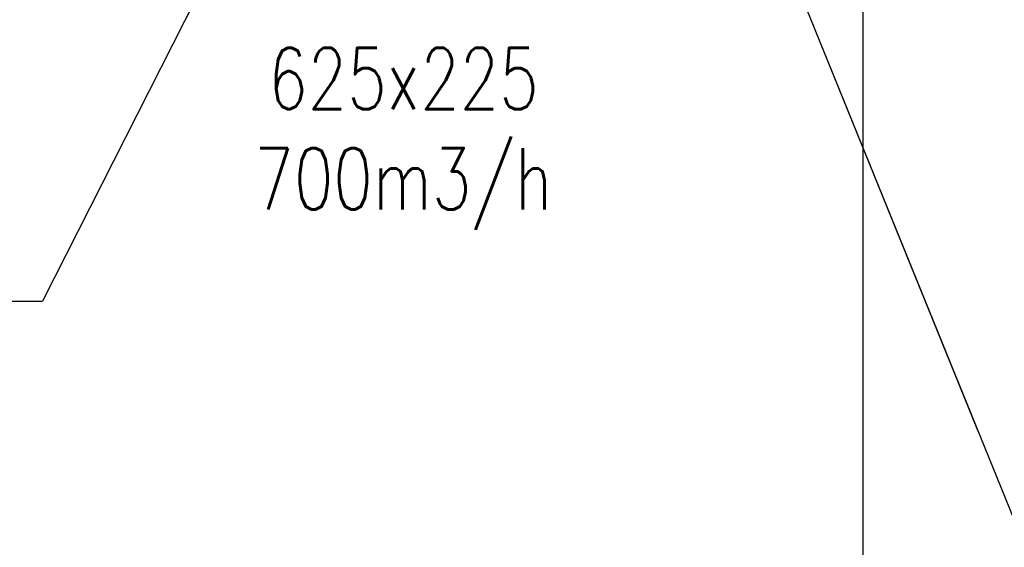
# Model space of a CAD drawing. Header units: millimetres. Extents: x -367720 to -162733, y 309172 to 337444.
# Tile 72 of 256: x -348400 to -346396, y 313750 to 314824. Entities that reach past the tile are written whole.
import ezdxf
from ezdxf.enums import TextEntityAlignment as Align

# ---------------------------------------------------------------- set-up
doc = ezdxf.new("R2010")
doc.units = ezdxf.units.MM
doc.header["$LTSCALE"] = 10
doc.header["$MEASUREMENT"] = 0
doc.layers.get('0').update_dxf_attribs({"color": 255, "lineweight": 13})
doc.layers.add('VZ1', color=6, linetype='Continuous', lineweight=18)
doc.layers.add('vzt-popis2', color=91, linetype='Continuous', lineweight=20)
doc.layers.add('VZT_pozice', color=1, linetype='Continuous')
doc.layers.add('ÚT_CHL-ovladač', color=4, linetype='Continuous')
doc.styles.add('ROMANS', font='ROMANS.shx', dxfattribs={"height": 80})
doc.styles.add('Romans c', font='romans.shx')

# ---------------------------------------------------------------- blocks, each defined once
blk = doc.blocks.new('A$C44164CF6')
at = {"layer": 'VZT_pozice', "color": 7}
for p, q in [((7599.9, -3126.9, 7.5), (8516, -5383.1, 7.5)), ((7599.9, -3126.9, 7.5), (8332.7, -4931.6, 7.5)), ((7016.3, -3512.2, 7.5), (6429.2, -4669, 7.5))]:
    blk.add_line(p, q, dxfattribs=at)
at = {"layer": 'VZT_pozice', "color": 2}
blk.add_line((5543.4, -4669, 7.5), (6429.2, -4669, 7.5), dxfattribs=at)
at = {"layer": 'ÚT_CHL-ovladač'}
blk.add_line((8099.6, -7775.3), (8099.6, -2964.7), dxfattribs=at)
at = {"layer": 'VZ1', "extrusion": (0, -1, -1.22461e-16), "style": 'ROMANS', "width": 0.8, "flags": 1}
for tag, p in [('MATERIAL', (-2269.1, 3112.5, -14812.2)), ('PRIRUBA', (-2269.1, 3112.5, -14812.2)), ('PRUTOK', (-2269.1, 3112.5, -14812.2)), ('PLOCHA', (-2269.1, 3112.5, -14812.2)), ('OBVOD', (-2269.1, 3112.5, -14812.2)), ('NAZEV', (-2269.1, 3112.5, -14812.2)), ('USEK', (-2269.1, 3112.5, -14812.2)), ('KOTA', (-2269.1, 3112.5, -14812.2)), ('TVAR', (-2269.1, 3112.5, -14812.2)), ('NB2', (-2269.1, 3112.5, -14812.2)), ('NB1', (-2269.1, 3112.5, -14812.2)), ('POS', (-2269.1, 3112.5, -14812.2)), ('DB', (-2269.1, 3112.5, -14812.2)), ('DA', (-2269.1, 3112.5, -14812.2)), ('B2', (-2269.1, 3112.5, -14812.2)), ('A2', (-2269.1, 3112.5, -14812.2)), ('B1', (-2269.1, 3112.5, -14812.2)), ('A1', (-2269.1, 3112.5, -14812.2)), ('LT', (-2269.1, 3112.5, -14812.2)), ('MATERIAL', (99885.3, 3112.5, -14812.2)), ('PRIRUBA', (99885.3, 3112.5, -14812.2)), ('PRUTOK', (99885.3, 3112.5, -14812.2)), ('PLOCHA', (99885.3, 3112.5, -14812.2)), ('OBVOD', (99885.3, 3112.5, -14812.2)), ('NAZEV', (99885.3, 3112.5, -14812.2)), ('USEK', (99885.3, 3112.5, -14812.2)), ('KOTA', (99885.3, 3112.5, -14812.2)), ('TVAR', (99885.3, 3112.5, -14812.2)), ('NB2', (99885.3, 3112.5, -14812.2)), ('NB1', (99885.3, 3112.5, -14812.2)), ('POS', (99885.3, 3112.5, -14812.2)), ('DB', (99885.3, 3112.5, -14812.2)), ('DA', (99885.3, 3112.5, -14812.2)), ('B2', (99885.3, 3112.5, -14812.2)), ('B1', (99885.3, 3112.5, -14812.2)), ('LT', (99885.3, 3112.5, -14812.2)), ('A2', (99885.3, 3112.5, -14812.2)), ('A1', (99885.3, 3112.5, -14812.2))]:
    blk.add_attdef(tag, p, '', height=1, rotation=180, dxfattribs=at)
at = {"layer": 'VZ1', "extrusion": (1.22461e-16, 1, 4.44089e-16), "style": 'ROMANS', "width": 0.8, "flags": 1}
for tag, p in [('MATERIAL', (2269.1, 2852.5, 14812.2)), ('PRIRUBA', (2269.1, 2852.5, 14812.2)), ('IZOLACE', (2269.1, 2852.5, 14812.2)), ('PRUTOK', (2269.1, 2852.5, 14812.2)), ('PLOCHA', (2269.1, 2852.5, 14812.2)), ('NASTCE', (2269.1, 2852.5, 14812.2)), ('OBVOD', (2269.1, 2852.5, 14812.2)), ('NAZEV', (2269.1, 2852.5, 14812.2)), ('USEK', (2269.1, 2852.5, 14812.2)), ('KOTA', (2269.1, 2852.5, 14812.2)), ('TVAR', (2269.1, 2852.5, 14812.2)), ('NB2', (2269.1, 2852.5, 14812.2)), ('NB1', (2269.1, 2852.5, 14812.2)), ('POS', (2269.1, 2852.5, 14812.2)), ('VS', (2269.1, 2852.5, 14812.2)), ('B1', (2269.1, 2852.5, 14812.2)), ('A1', (2269.1, 2852.5, 14812.2)), ('LT', (2269.1, 2852.5, 14812.2)), ('MATERIAL', (-99885.3, 2852.5, 14812.2)), ('PRIRUBA', (-99885.3, 2852.5, 14812.2)), ('IZOLACE', (-99885.3, 2852.5, 14812.2)), ('PRUTOK', (-99885.3, 2852.5, 14812.2)), ('PLOCHA', (-99885.3, 2852.5, 14812.2)), ('NASTCE', (-99885.3, 2852.5, 14812.2)), ('OBVOD', (-99885.3, 2852.5, 14812.2)), ('NAZEV', (-99885.3, 2852.5, 14812.2)), ('USEK', (-99885.3, 2852.5, 14812.2)), ('KOTA', (-99885.3, 2852.5, 14812.2)), ('TVAR', (-99885.3, 2852.5, 14812.2)), ('NB2', (-99885.3, 2852.5, 14812.2)), ('NB1', (-99885.3, 2852.5, 14812.2)), ('POS', (-99885.3, 2852.5, 14812.2)), ('B1', (-99885.3, 2852.5, 14812.2)), ('VS', (-99885.3, 2852.5, 14812.2)), ('LT', (-99885.3, 2852.5, 14812.2)), ('A1', (-99885.3, 2852.5, 14812.2))]:
    blk.add_attdef(tag, p, '', height=1, dxfattribs=at)
at = {"layer": 'vzt-popis2', "style": 'Romans c', "width": 0.75}
for s, p in [('625x225', (7164, -4278.6, 7.5)), ('700m3/h', (7164, -4482.5, 7.5))]:
    blk.add_text(s, height=125, dxfattribs=at).set_placement(p, align=Align.CENTER)

msp = doc.modelspace()

# ---------------------------------------------------------------- block references
msp.add_blockref('A$C44164CF6', (-354782.9, 318920.1))

doc.saveas('drawing.dxf')
